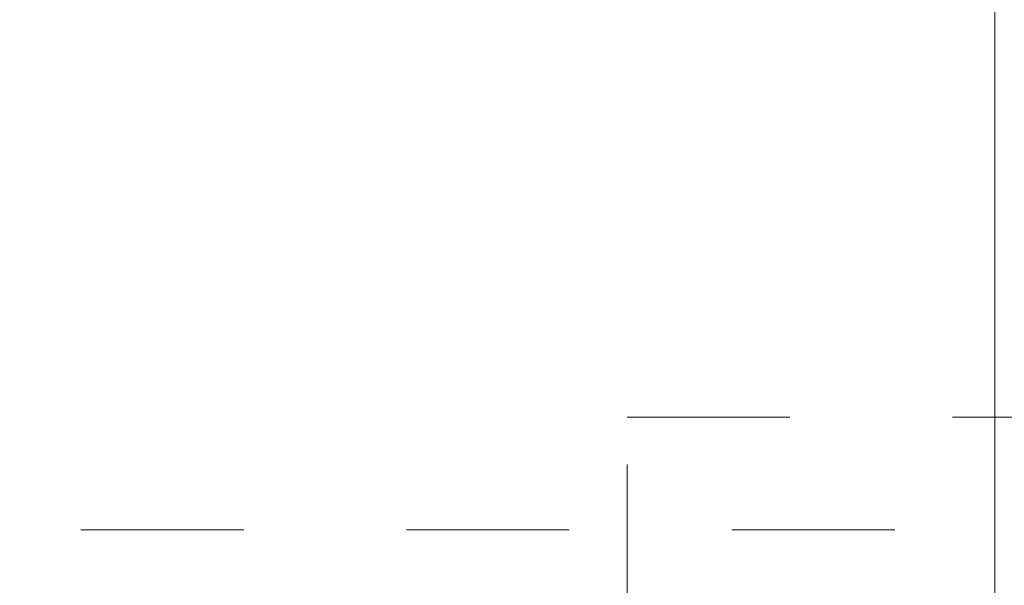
# Model space of a CAD drawing. Header units: millimetres. Extents: x 204754 to 499005, y -178579 to -103222.
# Tile 111 of 178: x 264951 to 265677, y -124009 to -123592. Entities that reach past the tile are written whole.
import ezdxf

# ---------------------------------------------------------------- set-up
doc = ezdxf.new("R2010")
doc.units = ezdxf.units.MM
doc.header["$MEASUREMENT"] = 0
doc.linetypes.add('Przerywana', pattern=[240, 120, -120])
doc.layers.get('0').update_dxf_attribs({"color": 252, "lineweight": 5})
for name, color, linetype, lineweight in [('Nowe_820-G Rysunki Obrazki_Nr_pióra__103', 252, 'Continuous', 5), ('Nowe_820-G Rysunki Obrazki_Nr_pióra__27', 252, 'Continuous', 5), ('Nowe_Nowe_220(1)-A Ściany zewnętrzne_Nr_pióra__103', 252, 'Continuous', 5)]:
    doc.layers.add(name, color=color, linetype=linetype, lineweight=lineweight)

# ---------------------------------------------------------------- blocks, each defined once
blk = doc.blocks.new('podkład 20251118')
at = {"layer": 'Nowe_820-G Rysunki Obrazki_Nr_pióra__103', "color": 252, "linetype": 'Przerywana', "lineweight": 5}
blk.add_line((263556.55, -123967.68), (265670.45, -123967.68), dxfattribs=at)
at = {"layer": 'Nowe_820-G Rysunki Obrazki_Nr_pióra__27', "color": 252, "linetype": 'Continuous', "lineweight": 5}
blk.add_line((265670.45, -122234), (265670.45, -126418.45), dxfattribs=at)
at = {"layer": 'Nowe_Nowe_220(1)-A Ściany zewnętrzne_Nr_pióra__103', "color": 252, "linetype": 'Przerywana', "lineweight": 5}
for p, q in [((265399.23, -126199.52), (265399.23, -123884.52)), ((265399.23, -123884.52), (270009.25, -123884.52))]:
    blk.add_line(p, q, dxfattribs=at)

msp = doc.modelspace()

# ---------------------------------------------------------------- block references
msp.add_blockref('podkład 20251118', (0, 0))

doc.saveas('drawing.dxf')
